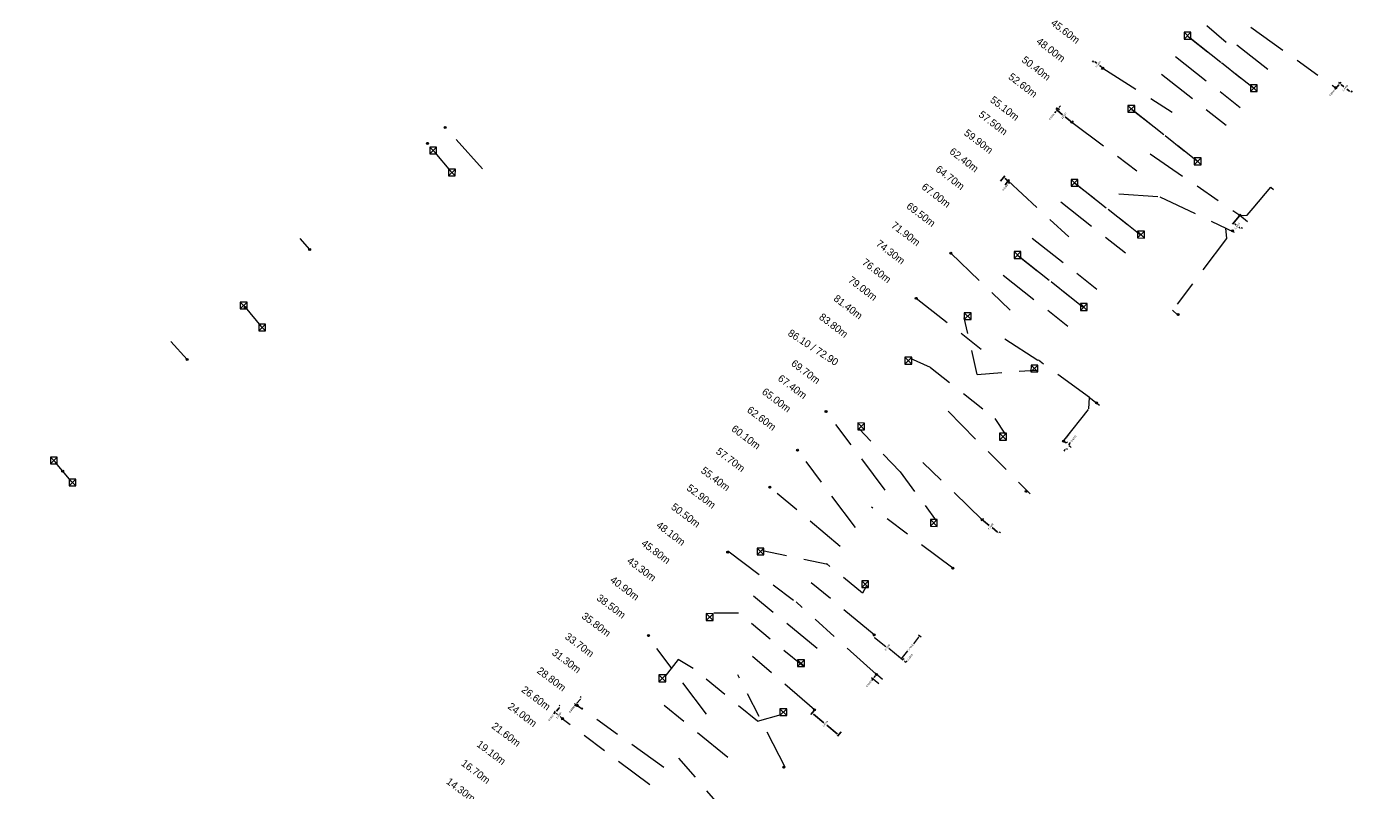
# Model space of a CAD drawing. Header units: inches. Extents: x 0 to 191500, y 0 to 342750.
# Tile 43 of 256: x 185676 to 185814, y 330670 to 330748. Entities that reach past the tile are written whole.
import ezdxf
from ezdxf import colors
from ezdxf.entities.mleader import LeaderData, LeaderLine
from ezdxf.math import Vec2, Vec3

# ---------------------------------------------------------------- set-up
doc = ezdxf.new("R2010")
doc.units = ezdxf.units.IN
doc.header["$MEASUREMENT"] = 0
doc.linetypes.add('RI-GWA_HUISAANSLUITING', pattern=[23, 4, -1.8, 2.6, -1.8, 4.6, -1.8, 4.6, -1.8])
doc.linetypes.add('RI-HWA_KOLKAANSLUITING', pattern=[4.3, 2.5, -1.8])
doc.layers.get('0').update_dxf_attribs({"lineweight": 20})
doc.layers.get('DefPoints').update_dxf_attribs({"lineweight": 20})
for name, color, linetype, lineweight in [('ECW', 150, 'Continuous', 20), ('N-WE-RI-GWA-MAATVOERING-T25', 30, 'RI-GWA_HUISAANSLUITING', 20), ('N-WE-RI-GWA_HUISAANSLUITING', 30, 'RI-GWA_HUISAANSLUITING', 20), ('N-WE-RI-GWA_HUISAANSLUITING_PP_160-G', 30, 'RI-GWA_HUISAANSLUITING', 20), ('N-WE-RI-GWA_RIOOLPUT_ONTSTOPPINGSPUT-G', 30, 'Continuous', 20), ('N-WE-RI-HWA_KOLK-S', 150, 'Continuous', 20), ('N-WE-RI-HWA_KOLKAANSLUITING', 150, 'RI-HWA_KOLKAANSLUITING', 20), ('N-WE-RI-HWA_KOLKAANSLUITING_PP_125-G', 150, 'RI-HWA_KOLKAANSLUITING', 20), ('N-WE-RI-INLAAT', 7, 'Continuous', 20), ('Tekst algemeen', 7, 'Continuous', 20)]:
    doc.layers.add(name, color=color, linetype=linetype, lineweight=lineweight)
doc.dimstyles.get("Standard").update_dxf_attribs({"dimtxt": 0.18, "dimasz": 0.18, "dimexe": 0.18, "dimexo": 0.0625, "dimgap": 0.09, "dimtad": 0, "dimtih": 1, "dimtoh": 1, "dimdec": 4, "dimzin": 0, "dimdsep": 46, "dimtxsty": 'Standard', "dimcen": 0.09, "dimadec": 0, "dimazin": 0, "dimtfac": 1, "dimtdec": 4, "dimtofl": 0, "dimtmove": 0, "dimatfit": 3, "dimfxl": 1, "dimtolj": 1, "dimtzin": 0, "dimarcsym": 0})
picture_1 = doc.add_image_def('image1.ecw', size_in_pixel=(220000, 285000))

# ---------------------------------------------------------------- blocks, each defined once
blk = doc.blocks.new('A$C2C270354')
h = blk.add_hatch(color=256)
h.dxf.hatch_style = 1
edge = h.paths.add_edge_path()
edge.add_arc((0, 0), 0.1, 0, 360)
blk.add_circle((0, 0), 0.1)
blk = doc.blocks.new('*D5514')
at = {"layer": 'DefPoints', "color": 0, "transparency": 16777216}
for p in [(185756.56, 330678.31), (185756.82, 330678.64), (185759.56, 330676.46)]:
    blk.add_point(p, dxfattribs=at)
at = {"layer": 'N-WE-RI-GWA-MAATVOERING-T25', "color": 0, "lineweight": -2, "transparency": 16777216}
for p, q in [((185756.78, 330678.59), (185756.44, 330678.17)), ((185756.7, 330678.2), (185757.78, 330677.32)), ((185759.14, 330676.22), (185758.06, 330677.1)), ((185759.52, 330676.41), (185759.16, 330675.97))]:
    blk.add_line(p, q, dxfattribs=at)
at = {"layer": 'N-WE-RI-GWA-MAATVOERING-T25', "color": 0, "transparency": 16777216}
for points in [[(185756.68, 330678.18), (185756.72, 330678.22), (185756.56, 330678.31)], [(185759.12, 330676.2), (185759.16, 330676.25), (185759.28, 330676.11)]]:
    blk.add_solid(points, dxfattribs=at)
at = {"layer": 'N-WE-RI-GWA-MAATVOERING-T25', "color": 0, "transparency": 16777216, "insert": (185757.92, 330677.21), "char_height": 0.18, "attachment_point": 5, "rotation": 51}
blk.add_mtext('\\A1;3.4999', dxfattribs=at)
blk = doc.blocks.new('*D5515')
at = {"layer": 'DefPoints', "color": 0, "transparency": 16777216}
for p in [(185773.92, 330698.03), (185773.93, 330698.04), (185775.64, 330696.66)]:
    blk.add_point(p, dxfattribs=at)
at = {"layer": 'N-WE-RI-GWA-MAATVOERING-T25', "color": 0, "lineweight": -2, "transparency": 16777216}
for p, q in [((185773.96, 330698.08), (185774.04, 330698.18)), ((185774.07, 330697.93), (185774.65, 330697.47)), ((185775.5, 330696.77), (185774.93, 330697.24)), ((185775.68, 330696.71), (185775.75, 330696.8))]:
    blk.add_line(p, q, dxfattribs=at)
at = {"layer": 'N-WE-RI-GWA-MAATVOERING-T25', "color": 0, "transparency": 16777216}
for points in [[(185774.05, 330697.91), (185774.09, 330697.95), (185773.93, 330698.04)], [(185775.48, 330696.75), (185775.52, 330696.8), (185775.64, 330696.66)]]:
    blk.add_solid(points, dxfattribs=at)
at = {"layer": 'N-WE-RI-GWA-MAATVOERING-T25', "color": 0, "transparency": 16777216, "insert": (185774.79, 330697.35), "char_height": 0.18, "attachment_point": 5, "rotation": 51}
blk.add_mtext('\\A1;2.1999', dxfattribs=at)
blk = doc.blocks.new('*D5516')
at = {"layer": 'DefPoints', "color": 0, "transparency": 16777216}
for p in [(185775.74, 330732.53), (185776.57, 330732.6), (185776.21, 330732.16)]:
    blk.add_point(p, dxfattribs=at)
at = {"layer": 'N-WE-RI-GWA-MAATVOERING-T25', "color": 0, "lineweight": -2, "transparency": 16777216}
for p, q in [((185775.78, 330732.58), (185776.22, 330733.12)), ((185776.25, 330732.87), (185776.43, 330732.72)), ((185776.25, 330732.2), (185776.69, 330732.74)), ((185776.57, 330732.6), (185776.71, 330732.49)), ((185776.71, 330732.49), (185776.6, 330732.35))]:
    blk.add_line(p, q, dxfattribs=at)
at = {"layer": 'N-WE-RI-GWA-MAATVOERING-T25', "color": 0, "transparency": 16777216}
for points in [[(185776.23, 330732.85), (185776.27, 330732.89), (185776.11, 330732.98)], [(185776.41, 330732.69), (185776.45, 330732.74), (185776.57, 330732.6)]]:
    blk.add_solid(points, dxfattribs=at)
at = {"layer": 'N-WE-RI-GWA-MAATVOERING-T25', "color": 0, "transparency": 16777216, "insert": (185776.27, 330731.94), "char_height": 0.18, "attachment_point": 5, "rotation": 51}
blk.add_mtext('\\A1;0.5999', dxfattribs=at)
blk = doc.blocks.new('*D5517')
at = {"layer": 'DefPoints', "color": 0, "transparency": 16777216}
for p in [(185781.45, 330739.91), (185781.55, 330739.82), (185781.57, 330740.07)]:
    blk.add_point(p, dxfattribs=at)
at = {"layer": 'N-WE-RI-GWA-MAATVOERING-T25', "color": 0, "lineweight": -2, "transparency": 16777216}
for p, q in [((185781.44, 330739.68), (185781.33, 330739.54)), ((185781.49, 330739.87), (185781.69, 330739.71)), ((185781.62, 330740.03), (185781.82, 330739.86)), ((185781.79, 330740.12), (185781.91, 330740.26))]:
    blk.add_line(p, q, dxfattribs=at)
at = {"layer": 'N-WE-RI-GWA-MAATVOERING-T25', "color": 0, "transparency": 16777216}
for points in [[(185781.42, 330739.7), (185781.46, 330739.66), (185781.55, 330739.82)], [(185781.77, 330740.13), (185781.82, 330740.1), (185781.68, 330739.98)]]:
    blk.add_solid(points, dxfattribs=at)
at = {"layer": 'N-WE-RI-GWA-MAATVOERING-T25', "color": 0, "transparency": 16777216, "insert": (185781.02, 330739.16), "char_height": 0.18, "attachment_point": 5, "rotation": 51}
blk.add_mtext('\\A1;0.1999', dxfattribs=at)
blk = doc.blocks.new('*D5518')
at = {"layer": 'DefPoints', "color": 0, "transparency": 16777216}
for p in [(185781.45, 330739.91), (185783.06, 330738.56), (185783.08, 330738.59)]:
    blk.add_point(p, dxfattribs=at)
at = {"layer": 'N-WE-RI-GWA-MAATVOERING-T25', "color": 0, "lineweight": -2, "transparency": 16777216}
for p, q in [((185781.49, 330739.96), (185781.56, 330740.05)), ((185781.59, 330739.8), (185782.12, 330739.36)), ((185782.94, 330738.7), (185782.4, 330739.13)), ((185783.1, 330738.61), (185783.19, 330738.73))]:
    blk.add_line(p, q, dxfattribs=at)
at = {"layer": 'N-WE-RI-GWA-MAATVOERING-T25', "color": 0, "transparency": 16777216}
for points in [[(185781.57, 330739.77), (185781.61, 330739.82), (185781.45, 330739.91)], [(185782.92, 330738.68), (185782.96, 330738.72), (185783.08, 330738.59)]]:
    blk.add_solid(points, dxfattribs=at)
at = {"layer": 'N-WE-RI-GWA-MAATVOERING-T25', "color": 0, "transparency": 16777216, "insert": (185782.26, 330739.25), "char_height": 0.18, "attachment_point": 5, "rotation": 51}
blk.add_mtext('\\A1;2.0997', dxfattribs=at)
blk = doc.blocks.new('*D5519')
at = {"layer": 'DefPoints', "color": 0, "transparency": 16777216}
for p in [(185785.33, 330744.92), (185786.22, 330744.12), (185786.27, 330744.18)]:
    blk.add_point(p, dxfattribs=at)
at = {"layer": 'N-WE-RI-GWA-MAATVOERING-T25', "color": 0, "lineweight": -2, "transparency": 16777216}
for p, q in [((185785.29, 330744.87), (185785.17, 330744.73)), ((185785.43, 330744.76), (185785.61, 330744.61)), ((185786.08, 330744.23), (185785.89, 330744.38)), ((185786.23, 330744.13), (185786.11, 330743.98))]:
    blk.add_line(p, q, dxfattribs=at)
at = {"layer": 'N-WE-RI-GWA-MAATVOERING-T25', "color": 0, "transparency": 16777216}
for points in [[(185785.41, 330744.73), (185785.44, 330744.78), (185785.29, 330744.87)], [(185786.06, 330744.21), (185786.1, 330744.25), (185786.22, 330744.12)]]:
    blk.add_solid(points, dxfattribs=at)
at = {"layer": 'N-WE-RI-GWA-MAATVOERING-T25', "color": 0, "transparency": 16777216, "insert": (185785.75, 330744.49), "char_height": 0.18, "attachment_point": 5, "rotation": 51}
blk.add_mtext('\\A1;1.1999', dxfattribs=at)
blk = doc.blocks.new('*D5530')
at = {"layer": 'DefPoints', "color": 0, "transparency": 16777216}
for p in [(185730.89, 330679.01), (185730.39, 330678.39), (185730.4, 330678.38)]:
    blk.add_point(p, dxfattribs=at)
at = {"layer": 'N-WE-RI-GWA-MAATVOERING-T25', "color": 0, "lineweight": -2, "transparency": 16777216}
for p, q in [((185730.78, 330678.87), (185730.5, 330678.53)), ((185730.84, 330679.05), (185730.75, 330679.12)), ((185730.35, 330678.42), (185730.25, 330678.5)), ((185730.39, 330678.39), (185730.27, 330678.25))]:
    blk.add_line(p, q, dxfattribs=at)
at = {"layer": 'N-WE-RI-GWA-MAATVOERING-T25', "color": 0, "transparency": 16777216}
for points in [[(185730.75, 330678.89), (185730.8, 330678.85), (185730.89, 330679.01)], [(185730.48, 330678.55), (185730.52, 330678.51), (185730.39, 330678.39)]]:
    blk.add_solid(points, dxfattribs=at)
at = {"layer": 'N-WE-RI-GWA-MAATVOERING-T25', "color": 0, "transparency": 16777216, "insert": (185729.94, 330677.84), "char_height": 0.18, "attachment_point": 5, "rotation": 51}
blk.add_mtext('\\A1;0.7997', dxfattribs=at)
blk = doc.blocks.new('*D5531')
at = {"layer": 'DefPoints', "color": 0, "transparency": 16777216}
for p in [(185730.35, 330678.42), (185731.11, 330677.76), (185731.13, 330677.78)]:
    blk.add_point(p, dxfattribs=at)
at = {"layer": 'N-WE-RI-GWA-MAATVOERING-T25', "color": 0, "lineweight": -2, "transparency": 16777216}
for p, q in [((185730.31, 330678.37), (185730.22, 330678.25)), ((185730.48, 330678.28), (185730.58, 330678.19)), ((185730.97, 330677.88), (185730.86, 330677.96)), ((185731.09, 330677.73), (185731, 330677.62))]:
    blk.add_line(p, q, dxfattribs=at)
at = {"layer": 'N-WE-RI-GWA-MAATVOERING-T25', "color": 0, "transparency": 16777216}
for points in [[(185730.46, 330678.26), (185730.49, 330678.3), (185730.34, 330678.39)], [(185730.95, 330677.85), (185730.99, 330677.9), (185731.11, 330677.76)]]:
    blk.add_solid(points, dxfattribs=at)
at = {"layer": 'N-WE-RI-GWA-MAATVOERING-T25', "color": 0, "transparency": 16777216, "insert": (185730.72, 330678.08), "char_height": 0.18, "attachment_point": 5, "rotation": 51}
blk.add_mtext('\\A1;1.0000', dxfattribs=at)
blk = doc.blocks.new('*D5533')
at = {"layer": 'DefPoints', "color": 0, "transparency": 16777216}
for p in [(185782.49, 330705.85), (185782.49, 330705.84), (185782.73, 330705.66)]:
    blk.add_point(p, dxfattribs=at)
at = {"layer": 'N-WE-RI-GWA-MAATVOERING-T25', "color": 0, "lineweight": -2, "transparency": 16777216}
for p, q in [((185782.21, 330706.07), (185782.33, 330706.21)), ((185782.35, 330705.96), (185782.21, 330706.07)), ((185782.53, 330705.89), (185782.61, 330705.99)), ((185782.77, 330705.7), (185782.84, 330705.8)), ((185782.87, 330705.54), (185783.01, 330705.43))]:
    blk.add_line(p, q, dxfattribs=at)
at = {"layer": 'N-WE-RI-GWA-MAATVOERING-T25', "color": 0, "transparency": 16777216}
for points in [[(185782.34, 330705.94), (185782.37, 330705.98), (185782.49, 330705.85)], [(185782.85, 330705.52), (185782.89, 330705.57), (185782.73, 330705.66)]]:
    blk.add_solid(points, dxfattribs=at)
at = {"layer": 'N-WE-RI-GWA-MAATVOERING-T25', "color": 0, "transparency": 16777216, "insert": (185782.63, 330706.59), "char_height": 0.18, "attachment_point": 5, "rotation": 51}
blk.add_mtext('\\A1;0.3000', dxfattribs=at)
blk = doc.blocks.new('*D5534')
at = {"layer": 'DefPoints', "color": 0, "transparency": 16777216}
for p in [(185799.57, 330728.33), (185800.19, 330729.1), (185800.35, 330727.7)]:
    blk.add_point(p, dxfattribs=at)
at = {"layer": 'N-WE-RI-GWA-MAATVOERING-T25', "color": 0, "lineweight": -2, "transparency": 16777216}
for p, q in [((185800.16, 330729.05), (185799.46, 330728.19)), ((185799.71, 330728.21), (185799.82, 330728.13)), ((185800.21, 330727.81), (185800.1, 330727.9)), ((185800.39, 330727.75), (185800.46, 330727.84))]:
    blk.add_line(p, q, dxfattribs=at)
at = {"layer": 'N-WE-RI-GWA-MAATVOERING-T25', "color": 0, "transparency": 16777216}
for points in [[(185799.69, 330728.19), (185799.73, 330728.24), (185799.57, 330728.33)], [(185800.19, 330727.79), (185800.23, 330727.83), (185800.35, 330727.7)]]:
    blk.add_solid(points, dxfattribs=at)
at = {"layer": 'N-WE-RI-GWA-MAATVOERING-T25', "color": 0, "transparency": 16777216, "insert": (185799.96, 330728.01), "char_height": 0.18, "attachment_point": 5, "rotation": 51}
blk.add_mtext('\\A1;1.0015', dxfattribs=at)
blk = doc.blocks.new('*D5535')
at = {"layer": 'DefPoints', "color": 0, "transparency": 16777216}
for p in [(185810.37, 330742.51), (185810.41, 330742.55), (185811.51, 330741.61)]:
    blk.add_point(p, dxfattribs=at)
at = {"layer": 'N-WE-RI-GWA-MAATVOERING-T25', "color": 0, "lineweight": -2, "transparency": 16777216}
for p, q in [((185810.41, 330742.56), (185810.52, 330742.69)), ((185810.55, 330742.44), (185810.83, 330742.21)), ((185811.39, 330741.75), (185811.11, 330741.98)), ((185811.55, 330741.66), (185811.65, 330741.78))]:
    blk.add_line(p, q, dxfattribs=at)
at = {"layer": 'N-WE-RI-GWA-MAATVOERING-T25', "color": 0, "transparency": 16777216}
for points in [[(185810.53, 330742.41), (185810.56, 330742.46), (185810.41, 330742.55)], [(185811.37, 330741.73), (185811.41, 330741.77), (185811.53, 330741.64)]]:
    blk.add_solid(points, dxfattribs=at)
at = {"layer": 'N-WE-RI-GWA-MAATVOERING-T25', "color": 0, "transparency": 16777216, "insert": (185810.97, 330742.09), "char_height": 0.18, "attachment_point": 5, "rotation": 51}
blk.add_mtext('\\A1;1.4499', dxfattribs=at)
blk = doc.blocks.new('*D5536')
at = {"layer": 'DefPoints', "color": 0, "transparency": 16777216}
for p in [(185810.03, 330742.08), (185810.03, 330742.08), (185810.41, 330742.55)]:
    blk.add_point(p, dxfattribs=at)
at = {"layer": 'N-WE-RI-GWA-MAATVOERING-T25', "color": 0, "lineweight": -2, "transparency": 16777216}
for p, q in [((185809.98, 330742.12), (185809.89, 330742.2)), ((185810.03, 330742.08), (185809.91, 330741.94)), ((185810.29, 330742.41), (185810.14, 330742.22)), ((185810.36, 330742.59), (185810.27, 330742.66))]:
    blk.add_line(p, q, dxfattribs=at)
at = {"layer": 'N-WE-RI-GWA-MAATVOERING-T25', "color": 0, "transparency": 16777216}
for points in [[(185810.12, 330742.24), (185810.16, 330742.2), (185810.03, 330742.08)], [(185810.27, 330742.43), (185810.32, 330742.39), (185810.41, 330742.55)]]:
    blk.add_solid(points, dxfattribs=at)
at = {"layer": 'N-WE-RI-GWA-MAATVOERING-T25', "color": 0, "transparency": 16777216, "insert": (185809.61, 330741.57), "char_height": 0.18, "attachment_point": 5, "rotation": 51}
blk.add_mtext('\\A1;0.6000', dxfattribs=at)

msp = doc.modelspace()

# ---------------------------------------------------------------- linework, layer by layer
at = {"layer": 'N-WE-RI-GWA-MAATVOERING-T25'}
for p, q in [((185782.36938, 330705.198), (185782.25876, 330705.056)), ((185782.5293, 330705.30159), (185782.622, 330705.22938)), ((185782.77512, 330705.61714), (185782.86782, 330705.54493)), ((185782.83644, 330705.79755), (185782.94706, 330705.93955)), ((185762.8289, 330686.20779), (185762.90209, 330686.29995)), ((185762.9311, 330686.04705), (185764.09632, 330685.12159)), ((185767.43056, 330686.07437), (185766.90342, 330685.3991)), ((185767.41927, 330686.31154), (185767.68321, 330686.1055)), ((185765.54653, 330683.96977), (185764.38131, 330684.89523)), ((185765.80606, 330683.99337), (185766.3332, 330684.66864)), ((185765.55105, 330683.95917), (185765.40563, 330684.06524)), ((185765.57324, 330683.94676), (185765.83718, 330683.74072)), ((185765.72624, 330683.90661), (185765.79943, 330683.99877)), ((185765.73213, 330683.90197), (185765.80255, 330683.99852)), ((185765.89371, 330683.78412), (185765.96413, 330683.88067)), ((185766.00349, 330683.62917), (185766.14891, 330683.52309)), ((185766.14891, 330683.52309), (185766.26219, 330683.66298)), ((185763.37, 330681.29), (185762.61366, 330681.91607)), ((185762.75232, 330681.80129), (185762.63754, 330681.66264)), ((185763.02013, 330682.12483), (185762.8671, 330681.93995)), ((185763.75259, 330681.7522), (185762.99625, 330682.37827)), ((185732.41586, 330679.22983), (185732.32763, 330679.30743)), ((185732.46279, 330679.18856), (185732.34391, 330679.0534)), ((185732.46279, 330679.18856), (185732.34951, 330679.04867)), ((185732.60543, 330679.07876), (185732.46279, 330679.18856)), ((185732.94021, 330679.7314), (185732.58166, 330679.32372)), ((185732.64355, 330679.12829), (185732.71522, 330679.2214)), ((185732.93825, 330678.82258), (185732.74806, 330678.96897)), ((185733.01216, 330679.90783), (185732.92393, 330679.98543)), ((185733.11901, 330678.76231), (185733.19068, 330678.85542))]:
    msp.add_line(p, q, dxfattribs=at)
for points in [[(185782.34571, 330705.21644), (185782.39305, 330705.17957), (185782.48, 330705.34)], [(185782.81277, 330705.81599), (185782.86011, 330705.77911), (185782.72582, 330705.65555)], [(185762.94975, 330686.07054), (185762.91244, 330686.02356), (185762.79014, 330686.159)], [(185767.40691, 330686.09283), (185767.45421, 330686.05591), (185767.54132, 330686.21626)], [(185765.56519, 330683.99326), (185765.52787, 330683.94628), (185765.68748, 330683.85782)], [(185765.56873, 330683.98341), (185765.53337, 330683.93493), (185765.69648, 330683.8531)], [(185765.78241, 330684.01183), (185765.82971, 330683.97491), (185765.6953, 330683.85148)], [(185766.02117, 330683.65341), (185765.98581, 330683.60493), (185765.85806, 330683.73524)], [(185762.84399, 330681.95908), (185762.89021, 330681.92082), (185762.75232, 330681.80129)], [(185762.99703, 330682.14396), (185763.04324, 330682.1057), (185763.13491, 330682.26349)], [(185732.55914, 330679.34353), (185732.60419, 330679.30391), (185732.46279, 330679.18856)], [(185732.76636, 330678.99274), (185732.72976, 330678.9452), (185732.60543, 330679.07876)], [(185732.91769, 330679.75121), (185732.96274, 330679.71158), (185733.05909, 330679.86656)], [(185732.95654, 330678.84635), (185732.91995, 330678.79881), (185733.08088, 330678.71279)]]:
    msp.add_solid(points, dxfattribs=at)
at = {"layer": 'N-WE-RI-GWA_HUISAANSLUITING'}
for p, q in [((185792.45967, 330752.25843), (185799.53832, 330746.14804)), ((185801.33721, 330748.28311), (185810.02758, 330742.08324)), ((185795.13251, 330747.18946), (185801.7227, 330741.99457)), ((185799.91336, 330746.47683), (185803.20845, 330743.87939)), ((185793.64675, 330745.30465), (185800.23694, 330740.10976)), ((185786.21832, 330744.11526), (185794.03362, 330739.14235)), ((185792.2229, 330743.49836), (185798.81309, 330738.30347)), ((185781.56868, 330740.06677), (185781.44633, 330739.90856)), ((185789.3133, 330739.80727), (185795.90349, 330734.61238)), ((185783.07814, 330738.58715), (185789.70869, 330733.63812)), ((185791.068, 330735.36808), (185800.20292, 330729.10927)), ((185776.57333, 330732.60498), (185783.75577, 330725.97946)), ((185783.43218, 330732.34654), (185790.02237, 330727.15165)), ((185787.85923, 330731.28436), (185792.05041, 330730.9942)), ((185792.05041, 330730.9942), (185799.95736, 330727.213)), ((185801.56203, 330729.81726), (185803.37032, 330731.95948)), ((185803.37032, 330731.95948), (185803.63145, 330731.74759)), ((185781.94643, 330730.46172), (185788.53662, 330725.26683)), ((185800.94466, 330729.09802), (185801.56203, 330729.81726)), ((185800.21208, 330729.09892), (185800.5687, 330729.07139)), ((185800.21208, 330729.09892), (185800.98, 330728.48)), ((185800.5687, 330729.07139), (185800.94466, 330729.09802)), ((185798.73429, 330727.79789), (185798.84499, 330726.73898)), ((185779.03682, 330726.77062), (185785.62701, 330721.57573)), ((185798.84499, 330726.73898), (185793.3394, 330719.40847)), ((185770.72689, 330725.22782), (185777.81275, 330718.44019)), ((185777.61297, 330724.96434), (185784.20317, 330719.76945)), ((185776.06531, 330723.00099), (185782.6555, 330717.8061)), ((185767.20072, 330720.63074), (185774.81386, 330714.68099)), ((185793.3394, 330719.40847), (185793.84529, 330718.93579)), ((185776.23985, 330716.49668), (185779.65038, 330714.30877)), ((185784.8815, 330710.51187), (185779.65038, 330714.30877)), ((185784.81384, 330709.36456), (185784.8815, 330710.51187)), ((185784.8815, 330710.51187), (185785.89433, 330709.72286)), ((185764.0402, 330701.06704), (185758.06549, 330708.978)), ((185770.43623, 330709.11056), (185778.80948, 330700.68934)), ((185782.28558, 330706.16064), (185784.81384, 330709.36456)), ((185760.98205, 330697.23801), (185755.08243, 330705.15508)), ((185782.28463, 330706.01645), (185782.28558, 330706.16064)), ((185782.49446, 330705.84653), (185782.28463, 330706.01645)), ((185773.93036, 330698.04444), (185766.97352, 330704.73977)), ((185759.44717, 330695.31623), (185751.87666, 330701.67003)), ((185770.93416, 330693.09347), (185762.64039, 330699.31438)), ((185747.95782, 330694.87058), (185754.92815, 330689.65811)), ((185762.90209, 330686.29995), (185756.48844, 330691.61169)), ((185757.09027, 330684.91351), (185750.51506, 330690.30022)), ((185763.13491, 330682.26349), (185754.92815, 330689.65811)), ((185745.78122, 330678.20549), (185739.75811, 330686.22201)), ((185756.82162, 330678.63975), (185750.49696, 330684.10993)), ((185753.81387, 330672.80023), (185748.99909, 330682.23449)), ((185741.44733, 330672.77915), (185732.46279, 330679.18856)), ((185747.96455, 330673.77434), (185741.38934, 330679.16105)), ((185740.01773, 330670.98919), (185731.08808, 330677.73277)), ((185748.46014, 330667.38439), (185742.57017, 330674.18502))]:
    msp.add_line(p, q, dxfattribs=at)
at = {"layer": 'N-WE-RI-GWA_HUISAANSLUITING_PP_160-G'}
for p, q in [((185722.93, 330733.847), (185719.147, 330738.055)), ((185704.297, 330726.733), (185705.304, 330725.612)), ((185691.162, 330716.24), (185692.822, 330714.393))]:
    msp.add_line(p, q, dxfattribs=at)
at = {"layer": 'N-WE-RI-GWA_RIOOLPUT_ONTSTOPPINGSPUT-G'}
for p, q in [((185786.30844, 330744.15859), (185786.12819, 330744.07193)), ((185786.17499, 330744.20539), (185786.26164, 330744.02513)), ((185810.08133, 330742.1531), (185809.90108, 330742.06644)), ((185809.94788, 330742.1999), (185810.03453, 330742.01964)), ((185783.16827, 330738.63047), (185782.98802, 330738.54382)), ((185783.03481, 330738.67727), (185783.12147, 330738.49702)), ((185776.66345, 330732.64831), (185776.4832, 330732.56165)), ((185776.53, 330732.69511), (185776.61665, 330732.51485)), ((185800.30221, 330729.14225), (185800.12196, 330729.0556)), ((185800.16875, 330729.18905), (185800.25541, 330729.0088)), ((185799.5502, 330727.56971), (185799.36995, 330727.48305)), ((185799.41674, 330727.61651), (185799.5034, 330727.43625)), ((185770.81701, 330725.27114), (185770.63676, 330725.18449)), ((185770.68356, 330725.31794), (185770.77022, 330725.13769)), ((185767.29085, 330720.67407), (185767.1106, 330720.58741)), ((185767.1574, 330720.72086), (185767.24405, 330720.54061)), ((185793.99217, 330719.02755), (185793.81192, 330718.9409)), ((185793.85872, 330719.07435), (185793.94537, 330718.8941)), ((185758.08092, 330709.12156), (185757.90067, 330709.0349)), ((185757.94747, 330709.16835), (185758.03413, 330708.9881)), ((185785.66661, 330710.0138), (185785.48636, 330709.92715)), ((185785.53316, 330710.0606), (185785.61981, 330709.88035)), ((185755.17255, 330705.19841), (185754.9923, 330705.11175)), ((185755.0391, 330705.24521), (185755.12576, 330705.06495)), ((185782.30482, 330706.11641), (185782.12456, 330706.02976)), ((185782.17136, 330706.16321), (185782.25802, 330705.98296)), ((185752.3346, 330701.40465), (185752.15435, 330701.318)), ((185752.20115, 330701.45145), (185752.2878, 330701.2712)), ((185778.49413, 330700.98416), (185778.31388, 330700.8975)), ((185778.36068, 330701.03096), (185778.44733, 330700.85071)), ((185774.02048, 330698.08777), (185773.84023, 330698.00112)), ((185773.88703, 330698.13457), (185773.97368, 330697.95432)), ((185748.04795, 330694.78891), (185747.8677, 330694.70225)), ((185747.9145, 330694.83571), (185748.00115, 330694.65545)), ((185771.02429, 330693.1368), (185770.84403, 330693.05014)), ((185770.89083, 330693.1836), (185770.97749, 330693.00334)), ((185739.97324, 330686.26534), (185739.79299, 330686.17868)), ((185739.83979, 330686.31213), (185739.92644, 330686.13188)), ((185762.99222, 330686.34328), (185762.81197, 330686.25663)), ((185762.85877, 330686.39008), (185762.94542, 330686.20983)), ((185763.22504, 330682.30682), (185763.04479, 330682.22016)), ((185763.09158, 330682.35362), (185763.17824, 330682.17336)), ((185732.69555, 330679.12209), (185732.5153, 330679.03544)), ((185732.5621, 330679.16889), (185732.64875, 330678.98864)), ((185731.20262, 330677.80625), (185731.02237, 330677.71959)), ((185731.06917, 330677.85305), (185731.15583, 330677.6728)), ((185756.91175, 330678.68307), (185756.7315, 330678.59642)), ((185756.7783, 330678.72987), (185756.86495, 330678.54962)), ((185753.77899, 330672.84356), (185753.59874, 330672.75691)), ((185753.64554, 330672.89036), (185753.7322, 330672.71011))]:
    msp.add_line(p, q, dxfattribs=at)
for centre in [(185786.21832, 330744.11526), (185809.99121, 330742.10977), (185783.07814, 330738.58715), (185776.57333, 330732.60498), (185800.21208, 330729.09892), (185799.46007, 330727.52638), (185770.72689, 330725.22782), (185767.20072, 330720.63074), (185793.90204, 330718.98422), (185757.9908, 330709.07823), (185785.57649, 330709.97048), (185755.08243, 330705.15508), (185782.21469, 330706.07309), (185752.24447, 330701.36133), (185778.40401, 330700.94083), (185773.93036, 330698.04444), (185747.95782, 330694.74558), (185770.93416, 330693.09347), (185739.88311, 330686.22201), (185762.90209, 330686.29995), (185763.13491, 330682.26349), (185732.60543, 330679.07876), (185731.1125, 330677.76292), (185756.82162, 330678.63975), (185753.68887, 330672.80023)]:
    msp.add_circle(centre, 0.1, dxfattribs=at)
at = {"layer": 'N-WE-RI-HWA_KOLK-S'}
for p, q in [((185794.51905, 330747.76722), (185794.51756, 330747.07076)), ((185794.51756, 330747.07076), (185795.21551, 330747.76572)), ((185794.51905, 330747.76722), (185795.21401, 330747.06927)), ((185795.21551, 330747.76572), (185794.51905, 330747.76722)), ((185795.21401, 330747.06927), (185795.21551, 330747.76572)), ((185794.51756, 330747.07076), (185795.21401, 330747.06927)), ((185801.29178, 330742.41063), (185801.29028, 330741.71418)), ((185801.29028, 330741.71418), (185801.98823, 330742.40913)), ((185801.29178, 330742.41063), (185801.98674, 330741.71268)), ((185801.98823, 330742.40913), (185801.29178, 330742.41063)), ((185801.98674, 330741.71268), (185801.98823, 330742.40913)), ((185801.29028, 330741.71418), (185801.98674, 330741.71268)), ((185788.78396, 330740.31628), (185788.78246, 330739.61982)), ((185788.78246, 330739.61982), (185789.48041, 330740.31478)), ((185788.78246, 330739.61982), (185789.47891, 330739.61833)), ((185788.78396, 330740.31628), (185789.47891, 330739.61833)), ((185789.48041, 330740.31478), (185788.78396, 330740.31628)), ((185789.47891, 330739.61833), (185789.48041, 330740.31478)), ((185717.56558, 330736.05193), (185717.56408, 330735.35548)), ((185717.56408, 330735.35548), (185718.26203, 330736.05043)), ((185717.56408, 330735.35548), (185718.26054, 330735.35398)), ((185717.56558, 330736.05193), (185718.26054, 330735.35398)), ((185718.26203, 330736.05043), (185717.56558, 330736.05193)), ((185718.26054, 330735.35398), (185718.26203, 330736.05043)), ((185719.47785, 330733.82028), (185719.47635, 330733.12382)), ((185719.47635, 330733.12382), (185720.1743, 330733.81878)), ((185719.47785, 330733.82028), (185720.17281, 330733.12233)), ((185720.1743, 330733.81878), (185719.47785, 330733.82028)), ((185720.17281, 330733.12233), (185720.1743, 330733.81878)), ((185795.55486, 330734.95436), (185795.55336, 330734.25791)), ((185795.55336, 330734.25791), (185796.25131, 330734.95287)), ((185795.55336, 330734.25791), (185796.24982, 330734.25641)), ((185795.55486, 330734.95436), (185796.24982, 330734.25641)), ((185796.25131, 330734.95287), (185795.55486, 330734.95436)), ((185796.24982, 330734.25641), (185796.25131, 330734.95287)), ((185719.47635, 330733.12382), (185720.17281, 330733.12233)), ((185782.99877, 330732.75635), (185782.99727, 330732.05989)), ((185782.99727, 330732.05989), (185783.69522, 330732.75485)), ((185782.99877, 330732.75635), (185783.69373, 330732.0584)), ((185783.69522, 330732.75485), (185782.99877, 330732.75635)), ((185783.69373, 330732.0584), (185783.69522, 330732.75485)), ((185782.99727, 330732.05989), (185783.69373, 330732.0584)), ((185789.77323, 330727.48155), (185789.77173, 330726.7851)), ((185789.77173, 330726.7851), (185790.46968, 330727.48005)), ((185789.77323, 330727.48155), (185790.46818, 330726.7836)), ((185790.46968, 330727.48005), (185789.77323, 330727.48155)), ((185790.46818, 330726.7836), (185790.46968, 330727.48005)), ((185789.77173, 330726.7851), (185790.46818, 330726.7836)), ((185777.17143, 330725.40549), (185777.16994, 330724.70904)), ((185777.16994, 330724.70904), (185777.86788, 330725.40399)), ((185777.16994, 330724.70904), (185777.86639, 330724.70754)), ((185777.17143, 330725.40549), (185777.86639, 330724.70754)), ((185777.86788, 330725.40399), (185777.17143, 330725.40549)), ((185777.86639, 330724.70754), (185777.86788, 330725.40399)), ((185698.23791, 330720.25336), (185698.23641, 330719.55691)), ((185698.23641, 330719.55691), (185698.93436, 330720.25186)), ((185698.23791, 330720.25336), (185698.93287, 330719.55541)), ((185698.93436, 330720.25186), (185698.23791, 330720.25336)), ((185698.93287, 330719.55541), (185698.93436, 330720.25186)), ((185783.94517, 330720.0876), (185783.94367, 330719.39115)), ((185783.94367, 330719.39115), (185784.64162, 330720.08611)), ((185783.94517, 330720.0876), (185784.64013, 330719.38965)), ((185784.64162, 330720.08611), (185783.94517, 330720.0876)), ((185784.64013, 330719.38965), (185784.64162, 330720.08611)), ((185698.23641, 330719.55691), (185698.93287, 330719.55541)), ((185772.09463, 330719.15318), (185772.09313, 330718.45672)), ((185772.09313, 330718.45672), (185772.79108, 330719.15168)), ((185772.09463, 330719.15318), (185772.78958, 330718.45523)), ((185772.79108, 330719.15168), (185772.09463, 330719.15318)), ((185772.78958, 330718.45523), (185772.79108, 330719.15168)), ((185783.94367, 330719.39115), (185784.64013, 330719.38965)), ((185700.11863, 330718.00016), (185700.11713, 330717.30371)), ((185700.11713, 330717.30371), (185700.81508, 330717.99866)), ((185700.11713, 330717.30371), (185700.81358, 330717.30221)), ((185700.11863, 330718.00016), (185700.81358, 330717.30221)), ((185700.81508, 330717.99866), (185700.11863, 330718.00016)), ((185700.81358, 330717.30221), (185700.81508, 330717.99866)), ((185772.09313, 330718.45672), (185772.78958, 330718.45523)), ((185766.04161, 330714.62437), (185766.04011, 330713.92792)), ((185766.04011, 330713.92792), (185766.73806, 330714.62287)), ((185766.04161, 330714.62437), (185766.73656, 330713.92642)), ((185766.73806, 330714.62287), (185766.04161, 330714.62437)), ((185766.73656, 330713.92642), (185766.73806, 330714.62287)), ((185766.04011, 330713.92792), (185766.73656, 330713.92642)), ((185778.90192, 330713.81912), (185778.90042, 330713.12266)), ((185778.90042, 330713.12266), (185779.59837, 330713.81762)), ((185778.90042, 330713.12266), (185779.59687, 330713.12117)), ((185778.90192, 330713.81912), (185779.59687, 330713.12117)), ((185779.59837, 330713.81762), (185778.90192, 330713.81912)), ((185779.59687, 330713.12117), (185779.59837, 330713.81762)), ((185761.22455, 330707.91385), (185761.22305, 330707.2174)), ((185761.22305, 330707.2174), (185761.921, 330707.91235)), ((185761.22455, 330707.91385), (185761.91951, 330707.2159)), ((185761.921, 330707.91235), (185761.22455, 330707.91385)), ((185761.91951, 330707.2159), (185761.921, 330707.91235)), ((185761.22305, 330707.2174), (185761.91951, 330707.2159)), ((185775.70454, 330706.8605), (185775.70305, 330706.16404)), ((185775.70305, 330706.16404), (185776.401, 330706.859)), ((185775.70454, 330706.8605), (185776.3995, 330706.16255)), ((185776.401, 330706.859), (185775.70454, 330706.8605)), ((185776.3995, 330706.16255), (185776.401, 330706.859)), ((185775.70305, 330706.16404), (185776.3995, 330706.16255)), ((185678.86231, 330704.43214), (185678.86081, 330703.73569)), ((185678.86081, 330703.73569), (185679.55876, 330704.43064)), ((185678.86081, 330703.73569), (185679.55727, 330703.73419)), ((185678.86231, 330704.43214), (185679.55727, 330703.73419)), ((185679.55876, 330704.43064), (185678.86231, 330704.43214)), ((185679.55727, 330703.73419), (185679.55876, 330704.43064)), ((185680.76699, 330702.19666), (185680.76549, 330701.5002)), ((185680.76549, 330701.5002), (185681.46344, 330702.19516)), ((185680.76699, 330702.19666), (185681.46195, 330701.49871)), ((185681.46344, 330702.19516), (185680.76699, 330702.19666)), ((185681.46195, 330701.49871), (185681.46344, 330702.19516)), ((185680.76549, 330701.5002), (185681.46195, 330701.49871)), ((185768.63769, 330698.06851), (185768.63619, 330697.37205)), ((185768.63619, 330697.37205), (185769.33414, 330698.06701)), ((185768.63769, 330698.06851), (185769.33264, 330697.37056)), ((185769.33414, 330698.06701), (185768.63769, 330698.06851)), ((185769.33264, 330697.37056), (185769.33414, 330698.06701)), ((185768.63619, 330697.37205), (185769.33264, 330697.37056)), ((185750.95314, 330695.14951), (185750.95164, 330694.45306)), ((185750.95164, 330694.45306), (185751.64959, 330695.14801)), ((185750.95164, 330694.45306), (185751.6481, 330694.45156)), ((185750.95314, 330695.14951), (185751.6481, 330694.45156)), ((185751.64959, 330695.14801), (185750.95314, 330695.14951)), ((185751.6481, 330694.45156), (185751.64959, 330695.14801)), ((185761.63007, 330691.81786), (185761.62858, 330691.1214)), ((185761.62858, 330691.1214), (185762.32653, 330691.81636)), ((185761.62858, 330691.1214), (185762.32503, 330691.11991)), ((185761.63007, 330691.81786), (185762.32503, 330691.11991)), ((185762.32653, 330691.81636), (185761.63007, 330691.81786)), ((185762.32503, 330691.11991), (185762.32653, 330691.81636)), ((185745.77039, 330688.46458), (185745.76889, 330687.76813)), ((185745.76889, 330687.76813), (185746.46684, 330688.46309)), ((185745.77039, 330688.46458), (185746.46535, 330687.76663)), ((185746.46684, 330688.46309), (185745.77039, 330688.46458)), ((185746.46535, 330687.76663), (185746.46684, 330688.46309)), ((185745.76889, 330687.76813), (185746.46535, 330687.76663)), ((185755.08734, 330683.75794), (185755.08584, 330683.06149)), ((185755.08584, 330683.06149), (185755.78379, 330683.75645)), ((185755.08584, 330683.06149), (185755.78229, 330683.05999)), ((185755.08734, 330683.75794), (185755.78229, 330683.05999)), ((185755.78379, 330683.75645), (185755.08734, 330683.75794)), ((185755.78229, 330683.05999), (185755.78379, 330683.75645)), ((185740.94247, 330682.21072), (185740.94097, 330681.51427)), ((185740.94097, 330681.51427), (185741.63892, 330682.20923)), ((185740.94097, 330681.51427), (185741.63742, 330681.51277)), ((185740.94247, 330682.21072), (185741.63742, 330681.51277)), ((185741.63892, 330682.20923), (185740.94247, 330682.21072)), ((185741.63742, 330681.51277), (185741.63892, 330682.20923)), ((185753.29418, 330678.75899), (185753.29269, 330678.06254)), ((185753.29269, 330678.06254), (185753.99064, 330678.7575)), ((185753.29418, 330678.75899), (185753.98914, 330678.06104)), ((185753.99064, 330678.7575), (185753.29418, 330678.75899)), ((185753.98914, 330678.06104), (185753.99064, 330678.7575)), ((185753.29269, 330678.06254), (185753.98914, 330678.06104))]:
    msp.add_line(p, q, dxfattribs=at)
at = {"layer": 'N-WE-RI-HWA_KOLKAANSLUITING'}
for p, q in [((185794.94383, 330747.33819), (185801.61922, 330742.07614)), ((185789.20146, 330739.89542), (185795.87685, 330734.63337)), ((185783.38958, 330732.38012), (185790.06497, 330727.11807)), ((185777.57038, 330724.99792), (185784.24577, 330719.73587)), ((185773.41739, 330712.86428), (185772.08503, 330718.62958)), ((185768.63654, 330713.57691), (185766.60094, 330714.50754)), ((185768.63654, 330713.57691), (185775.22673, 330708.38202)), ((185773.41739, 330712.86428), (185779.39634, 330713.31868)), ((185775.22673, 330708.38202), (185776.26423, 330706.77219)), ((185765.53807, 330702.94248), (185761.3573, 330707.31465)), ((185765.53807, 330702.94248), (185769.21676, 330697.94734)), ((185758.17148, 330693.46317), (185751.35985, 330694.91069)), ((185761.7165, 330690.56046), (185758.04872, 330693.56528)), ((185762.11527, 330691.30978), (185761.7165, 330690.56046)), ((185749.05748, 330688.52105), (185746.18603, 330688.52952)), ((185755.63269, 330683.13434), (185749.05748, 330688.52105)), ((185742.90955, 330683.78491), (185741.56504, 330682.07927)), ((185744.43125, 330682.87411), (185742.90955, 330683.78491)), ((185751.00646, 330677.4874), (185744.43125, 330682.87411)), ((185751.00646, 330677.4874), (185753.78618, 330678.27758))]:
    msp.add_line(p, q, dxfattribs=at)
at = {"layer": 'N-WE-RI-HWA_KOLKAANSLUITING_PP_125-G'}
for p, q in [((185719.707, 330733.596), (185717.344, 330736.436)), ((185700.353, 330717.795), (185698.717, 330719.788)), ((185680.993, 330701.964), (185679.305, 330703.955))]:
    msp.add_line(p, q, dxfattribs=at)

# ---------------------------------------------------------------- block references
at = {"layer": 'N-WE-RI-INLAAT', "rotation": 0.06357443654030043}
for p in [(185719.14, 330738.063), (185717.336, 330736.438), (185705.315, 330725.599), (185698.734, 330719.707), (185692.818, 330714.398), (185680.116, 330702.991)]:
    msp.add_blockref('A$C2C270354', p, dxfattribs=at)

# ---------------------------------------------------------------- texts
at = {"layer": 'N-WE-RI-GWA-MAATVOERING-T25', "char_height": 0.75}
for s, insert, width, attachment_point, rotation in [('45.60m', (185780.85022, 330748.57198), 11.3282, 7, 322.7252235), ('48.00m', (185779.36446, 330746.68716), 11.3282, 7, 322.7252235), ('50.40m', (185777.87871, 330744.80235), 11.3282, 7, 322.7252235), ('52.60m', (185776.51677, 330743.0746), 11.3282, 7, 322.7252235), ('55.10m', (185774.65957, 330740.71858), 11.3282, 7, 322.7252235), ('57.50m', (185773.48335, 330739.22643), 11.3282, 7, 322.7252235), ('59.90m', (185771.99759, 330737.34162), 11.3282, 7, 322.7252235), ('62.40m', (185770.51184, 330735.4568), 11.3282, 7, 322.7252235), ('64.70m', (185769.08799, 330733.65052), 11.3282, 7, 322.7252235), ('67.00m', (185767.66414, 330731.84424), 11.3282, 7, 322.7252235), ('69.50m', (185766.11648, 330729.88089), 11.3282, 7, 322.7252235), ('71.90m', (185764.56882, 330727.91754), 11.3282, 7, 322.7252235), ('74.30m', (185763.01543, 330726.05914), 11.3282, 7, 322.7252235), ('76.60m', (185761.59731, 330724.14791), 11.3282, 7, 322.7252235), ('79.00m', (185760.17346, 330722.34162), 11.3282, 7, 322.7252235), ('81.40m', (185758.6877, 330720.45681), 11.3282, 7, 322.7252235), ('83.80m', (185757.20195, 330718.57199), 11.3282, 7, 322.7252235), ('86.10 / 72.90', (185754.22919, 330717.20843), 17.6876727, 4, 327), ('69.70m', (185754.58125, 330714.13485), 17.6876727, 4, 323.1809787), ('67.40m', (185753.22325, 330712.60452), 17.6876727, 4, 323.1809787), ('65.00m', (185751.60272, 330711.24559), 17.6876727, 4, 323.1809787), ('62.60m', (185750.08176, 330709.38906), 17.6876727, 4, 323.1809787), ('60.10m', (185748.49066, 330707.46728), 17.6876727, 4, 323.1809787), ('57.70m', (185746.91114, 330705.16337), 17.6876727, 4, 323.1809787), ('55.40m', (185745.38346, 330703.21004), 17.6876727, 4, 323.1809787), ('52.90m', (185743.92588, 330701.43086), 17.6876727, 4, 323.1809787), ('50.50m', (185742.34156, 330699.49698), 17.6876727, 4, 323.1809787), ('48.10m', (185740.8206, 330697.64045), 17.6876727, 4, 323.1809787), ('45.80m', (185739.29965, 330695.78392), 17.6876727, 4, 323.1809787), ('43.30m', (185737.84207, 330694.00475), 17.6876727, 4, 323.1809787), ('40.90m', (185736.11428, 330692.05771), 17.6876727, 4, 323.1809787), ('38.50m', (185734.73679, 330690.21433), 17.6876727, 4, 323.1809787), ('35.80m', (185733.21584, 330688.3578), 17.6876727, 4, 323.1809787), ('33.70m', (185731.50476, 330686.26921), 17.6876727, 4, 323.1809787), ('31.30m', (185730.17393, 330684.64475), 17.6876727, 4, 323.1809787), ('28.80m', (185728.65298, 330682.78822), 17.6876727, 4, 323.1809787), ('26.60m', (185727.06865, 330680.85433), 17.6876727, 4, 323.1809787), ('24.00m', (185725.67444, 330679.15251), 17.6876727, 4, 323.1809787), ('21.60m', (185724.02674, 330677.14127), 17.6876727, 4, 323.1809787), ('19.10m', (185722.50579, 330675.28474), 17.6876727, 4, 323.1809787), ('16.70m', (185720.92146, 330673.35086), 17.6876727, 4, 323.1809787), ('14.30m', (185719.40051, 330671.49433), 17.6876727, 4, 323.1809787)]:
    msp.add_mtext(s, dxfattribs=dict(at, insert=insert, width=width, attachment_point=attachment_point, rotation=rotation))
at = {"layer": 'N-WE-RI-GWA-MAATVOERING-T25', "char_height": 0.18, "attachment_point": 5, "rotation": 51}
for s, insert in [('\\A1;0.4000', (185783.23864, 330706.29962)), ('\\A1;3.7000', (185764.23881, 330685.00841)), ('\\A1;0.2000', (185766.55377, 330684.02305)), ('\\A1;3.0000', (185766.61831, 330685.03387)), ('\\A1;0.6000', (185762.34597, 330681.30257)), ('\\A1;0.9029', (185732.05203, 330678.69295)), ('\\A1;0.6000', (185732.05793, 330678.6886))]:
    msp.add_mtext(s, dxfattribs=dict(at, insert=insert))

# ---------------------------------------------------------------- dimensions: what is measured, and where the dimension line sits
at = {"layer": 'N-WE-RI-GWA-MAATVOERING-T25'}
for base, p1, p2, angle, picture, middle in [((185786.21832, 330744.11526), (185785.32602, 330744.92002), (185786.26842, 330744.17714), 141, '*D5519', (185785.75207, 330744.49282)), ((185810.02758, 330742.08324), (185810.40516, 330742.54952), (185810.03062, 330742.08078), 51, '*D5536', (185809.61223, 330741.57032)), ((185810.40516, 330742.54952), (185811.51, 330741.61), (185810.37126, 330742.50764), 141, '*D5535', (185810.96855, 330742.0933)), ((185781.55472, 330739.82079), (185781.56868, 330740.06677), (185781.44633, 330739.90856), 51, '*D5517', (185781.01665, 330739.15633)), ((185783.078142, 330738.587146), (185781.446334, 330739.908558), (185783.057528, 330738.561689), 141, '*D5518', (185782.262238, 330739.247852)), ((185776.57333, 330732.60498), (185775.73822, 330732.52701), (185776.21009, 330732.15642), 141, '*D5516', (185776.26954, 330731.94381)), ((185799.56982, 330728.32745), (185800.34815, 330727.69717), (185800.19466, 330729.09906), 141, '*D5534', (185799.95898, 330728.01231)), ((185782.49446, 330705.84653), (185782.72582, 330705.65555), (185782.4909, 330705.84213), 141, '*D5533', (185782.63004, 330706.586)), ((185773.93036, 330698.04444), (185775.64, 330696.66), (185773.91726, 330698.02827), 141, '*D5515', (185774.78518, 330697.35222)), ((185730.386705, 330678.388482), (185730.89, 330679.01), (185730.402435, 330678.375744), 51, '*D5530', (185729.943034, 330677.840594)), ((185731.1125, 330677.76292), (185730.35386, 330678.41508), (185731.12742, 330677.78135), 141, '*D5531', (185730.72393, 330678.07758)), ((185756.55625, 330678.31204), (185759.56, 330676.46), (185756.82162, 330678.63975), 141, '*D5514', (185757.91621, 330677.21076))]:
    dim = msp.add_linear_dim(base=base, p1=p1, p2=p2, angle=angle, dimstyle='Standard', dxfattribs=at)
    dim.commit()
    dim.dimension.update_dxf_attribs({"geometry": picture, "text_midpoint": middle})

# ---------------------------------------------------------------- pictures from other files: only their frames are drawn
at = {"layer": 'ECW'}
image = msp.add_image(picture_1, insert=(180500, 328500), size_in_units=(11000, 14250), dxfattribs=at)
image.dxf.flags = 7

# ---------------------------------------------------------------- leaders
at = {"layer": 'Tekst algemeen'}
ml = msp.add_multileader_mtext('Standard', dxfattribs=at)
ml.set_content('Grindkoffer', color=256)
ml.set_leader_properties()
ml.build(insert=Vec2(0, 0))
ml.multileader.update_dxf_attribs({"text_right_attachment_type": 6, "dogleg_length": 0.2, "arrow_head_size": 5})
ctx = ml.context
ctx.base_point, ctx.char_height, ctx.arrow_head_size, ctx.landing_gap_size, ctx.plane_origin, ctx.plane_x_axis, ctx.plane_y_axis = Vec3(185789.34017, 332982.33236), 0.5, 5, 0.2, Vec3(185787.00548, 332984.05412), Vec3(0.995206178, 0.097799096), Vec3(-0.097799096, 0.995206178)
ctx.right_attachment = 6
notes = []
notes.append((ctx, [(0, (0, 0, 0), (0, 0), (1, 0), 1, [])]))
ctx.mtext.insert, ctx.mtext.text_direction, ctx.mtext.rotation, ctx.mtext.flow_direction = Vec3(185789.51476, 332982.60072), Vec3(0.995206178, 0.097799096), 0.097955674, 5
for ctx, leaders in notes:
    for number, flags, end, landing, length, lines in leaders:
        leader = LeaderData()
        leader.index, (leader.has_last_leader_line, leader.has_dogleg_vector, leader.attachment_direction) = number, flags
        leader.last_leader_point, leader.dogleg_vector, leader.dogleg_length = Vec3(end), Vec3(landing), length
        for number, points, colour, breaks in lines:
            line = LeaderLine()
            line.index, line.vertices, line.color, line.breaks = number, Vec3.list(points), colors.encode_raw_color(colour), breaks
            leader.lines.append(line)
        ctx.leaders.append(leader)

doc.saveas('drawing.dxf')
